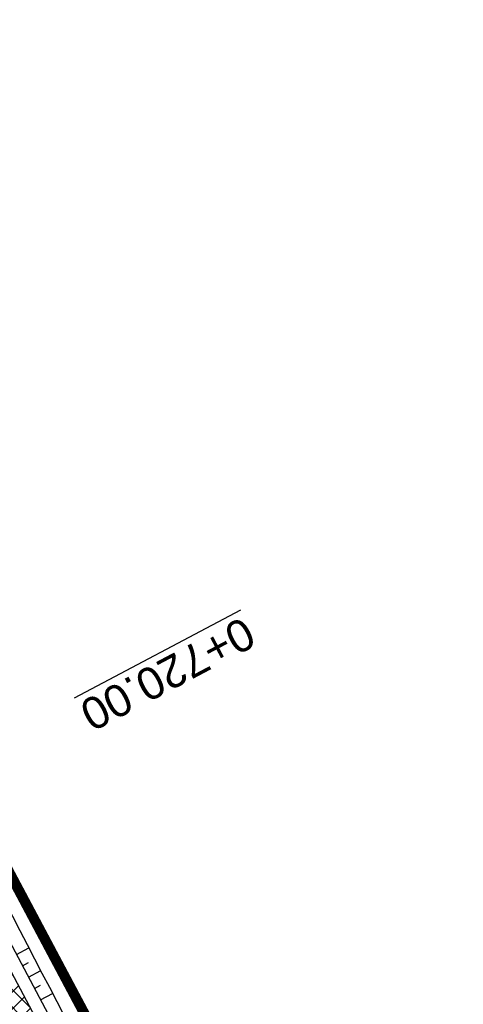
# Model space of a CAD drawing. Header units: metres. Extents: x 7529682 to 7533711, y 5721195 to 5727842.
# Tile 193 of 232: x 7530058 to 7530075, y 5727154 to 5727192. Entities that reach past the tile are written whole.
import ezdxf

# ---------------------------------------------------------------- set-up
doc = ezdxf.new("R2010")
doc.units = ezdxf.units.M
doc.linetypes.add('817-dzialki-09-05-04$0$HIDDEN', pattern=[0.375, 0.25, -0.125])
for name, color, linetype, lineweight, true_color in [('D-hatch-ciag-pieszo-rowerowy', 7, 'Continuous', 13, 0xff9f80), ('D-LR-etap-III', 7, '817-dzialki-09-05-04$0$HIDDEN', 50, 0x00008f), ('D-przekroje-pop', 7, 'Continuous', 50, 0x000099)]:
    doc.layers.add(name, color=color, linetype=linetype, lineweight=lineweight, true_color=true_color)
doc.layers.add('D-obrzeża', color=2, linetype='Continuous', lineweight=30)
for name, color, linetype in [('D-pobocza', 60, 'Continuous'), ('D-skarpa', 2, 'Continuous'), ('D-skarpa-kreskowanie', 2, 'Continuous')]:
    doc.layers.add(name, color=color, linetype=linetype)
doc.styles.get("Standard").update_dxf_attribs({"font": 'arial.ttf'})

msp = doc.modelspace()

# ---------------------------------------------------------------- hatches: boundary and pattern name
at = {"layer": 'D-hatch-ciag-pieszo-rowerowy'}
h = msp.add_hatch(dxfattribs=at)
h.set_pattern_fill('ANSI37', color=256, scale=0.15, style=0)
h.set_pattern_definition([(45, (0, 0), (-0.3367596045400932, 0.3367596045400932), []), (135, (0, 0), (-0.3367596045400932, -0.3367596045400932), [])])
h.paths.add_polyline_path([(7530087.678862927, 5727092.355615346), (7530089.82643199, 5727093.64472505), (7530088.918086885, 5727095.394145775), (7530067.691098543, 5727136.189728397), (7530050.056161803, 5727169.469378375), (7530031.715691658, 5727204.15672467), (7530016.02393302, 5727233.701768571), (7529998.202331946, 5727267.633669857), (7529996.200073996, 5727266.069395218), (7530013.813315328, 5727232.534205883), (7530029.506689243, 5727202.986120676), (7530047.847139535, 5727168.298814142), (7530065.47768309, 5727135.027454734), (7530086.699342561, 5727094.242115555)])

# ---------------------------------------------------------------- linework, layer by layer
at = {"layer": 'D-LR-etap-III', "ltscale": 10, "flags": 128}
msp.add_lwpolyline([(7531750.474471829, 5723895.103125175, 0.4, 0.4, 0), (7531750.505, 5723895.13, 0.4, 0.4, 0), (7531682.71, 5724022.92, 0.4, 0.4, 0), (7531619.177023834, 5724147.203692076, 0.4, 0.4, 0), (7531592.308960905, 5724198.48863389, 0.4, 0.4, 0), (7531553.263875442, 5724272.918564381, 0.4, 0.4, 0), (7531504.019999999, 5724366.79, 0.4, 0.4, 0), (7531482.09, 5724407.62, 0.4, 0.4, 0), (7531412.350402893, 5724541.182759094, 0.4, 0.4, 0), (7531388.463669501, 5724586.929768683, 0.4, 0.4, 0), (7531345.12, 5724669.94, 0.4, 0.4, 0), (7531127.66, 5725081.67, 0.4, 0.4, 0), (7531059.253139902, 5725211.040795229, 0.4, 0.4, 0), (7531008.007244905, 5725307.953830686, 0.4, 0.4, 0), (7530964.181635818, 5725390.835555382, 0.4, 0.4, 0), (7530914.557354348, 5725484.683561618, 0.4, 0.4, 0), (7530865.243241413, 5725577.493975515, 0.4, 0.4, 0), (7530840.085257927, 5725624.058651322, 0.4, 0.4, 0), (7530802.559525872, 5725694.924584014, 0.4, 0.4, 0), (7530755.54, 5725787.51, 0.4, 0.4, 0), (7530708.717810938, 5725876.303221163, 0.4, 0.4, 0), (7530695.12, 5725902.09, 0.4, 0.4, 0), (7530642.91397006, 5726001.07839487, 0.4, 0.4, 0), (7530634.934723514, 5726016.146615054, 0.4, 0.4, 0), (7530610.820000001, 5726061.929999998, 0.4, 0.4, 0), (7530610.820000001, 5726061.929999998, 0.4, 0.4, 0), (7530607.21, 5726063.51, 0.4, 0.4, 0), (7530597.42, 5726080.68, 0.4, 0.4, 0), (7530591.16, 5726088.44, 0.4, 0.4, 0), (7530581.28, 5726107.21, 0.4, 0.4, 0), (7530571.29, 5726130.56, 0.4, 0.4, 0), (7530549.554994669, 5726171.527317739, 0.4, 0.4, 0), (7530531.014309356, 5726206.473807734, 0.4, 0.4, 0), (7530516.461208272, 5726236.016618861, 0.4, 0.4, 0), (7530500.798929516, 5726266.141265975, 0.4, 0.4, 0), (7530491.349999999, 5726283.94, 0.4, 0.4, 0), (7530482.4, 5726303.41, 0.4, 0.4, 0), (7530482.4, 5726303.41, 0.4, 0.4, 0), (7530450.41, 5726357.28, 0.4, 0.4, 0), (7530397.759396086, 5726458.499907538, 0.4, 0.4, 0), (7530334.707815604, 5726583.664702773, 0.4, 0.4, 0), (7530303.939274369, 5726645.167943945, 0.4, 0.4, 0), (7530300.509779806, 5726651.777515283, 0.4, 0.4, 0), (7530289.213532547, 5726671.966724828, 0.4, 0.4, 0), (7530281.54, 5726685.57, 0.4, 0.4, 0), (7530261.37085633, 5726724.163374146, 0.4, 0.4, 0), (7530254.03, 5726738.21, 0.4, 0.4, 0), (7530197.219999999, 5726845.06, 0.4, 0.4, 0), (7530194.71, 5726849.15, 0.4, 0.4, 0), (7530195.92, 5726850.75, 0.4, 0.4, 0), (7530170.546669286, 5726892.961489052, 0.4, 0.4, 0), (7530143.174718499, 5726945.065838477, 0.4, 0.4, 0), (7530105.059999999, 5727018.32, 0.4, 0.4, 0), (7530100.059999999, 5727027.16, 0.4, 0.4, 0), (7530062.318670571, 5727099.625398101, 0.4, 0.4, 0), (7530015.378537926, 5727189.420463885, 0.4, 0.4, 0), (7529983.207960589, 5727250.206596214, 0.4, 0.4, 0), (7529953.284293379, 5727306.74720398, 0.4, 0.4, 0), (7529900.67053443, 5727406.15903814, 0.4, 0.4, 0), (7529890.630239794, 5727425.131178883, 0.4, 0.4, 0), (7529875.155383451, 5727454.426350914, 0.4, 0.4, 0), (7529857.560096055, 5727487.787346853, 0.4, 0.4, 0), (7529835.194401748, 5727530.19312405, 0.4, 0.4, 0), (7529811.740544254, 5727574.662079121, 0.4, 0.4, 0), (7529792.101859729, 5727611.922638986, 0.4, 0.4, 0), (7529768.066117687, 5727657.469613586, 0.4, 0.4, 0), (7529755.210566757, 5727682.131373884, 0.4, 0.4, 0), (7529753.309999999, 5727681.13, 0.4, 0.4, 0), (7529739.21, 5727707.77, 0.4, 0.4, 0), (7529735.394745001, 5727711.251990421, 0.4, 0.4, 0), (7529725.42, 5727730.2, 0.4, 0.4, 0), (7529723.55, 5727729.88, 0.4, 0.4, 0), (7529695.566668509, 5727782.932080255, 0.4, 0.4, 0), (7529717.67971874, 5727794.024357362, 0.4, 0.4, 0), (7529736.274870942, 5727758.647400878, 0.4, 0.4, 0), (7529736.274870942, 5727758.647400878, 0.4, 0.4, 0), (7529744.511003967, 5727750.406106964, 0.4, 0.4, 0), (7529744.511003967, 5727750.406106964, 0.4, 0.4, 0), (7529750.282568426, 5727738.549848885, 0.4, 0.4, 0), (7529777.108510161, 5727687.569424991, 0.4, 0.4, 0), (7529796.51537536, 5727651.329932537, 0.4, 0.4, 0), (7529814.937945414, 5727616.793170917, 0.4, 0.4, 0), (7529839.006722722, 5727572.303976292, 0.4, 0.4, 0), (7529860.617626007, 5727532.509108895, 0.4, 0.4, 0), (7529882.348967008, 5727491.504261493, 0.4, 0.4, 0), (7529904.865139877, 5727449.096370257, 0.4, 0.4, 0), (7529920.747384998, 5727418.884773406, 0.4, 0.4, 0), (7529946.676504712, 5727368.547487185, 0.4, 0.4, 0), (7529972.024701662, 5727320.573310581, 0.4, 0.4, 0), (7529987.740014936, 5727290.153392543, 0.4, 0.4, 0), (7529996.497385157, 5727273.661630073, 0.4, 0.4, 0), (7530017.541471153, 5727234.202689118, 0.4, 0.4, 0), (7530033.053657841, 5727204.864166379, 0.4, 0.4, 0), (7530051.622983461, 5727170.222745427, 0.4, 0.4, 0), (7530069.276612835, 5727137.015751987, 0.4, 0.4, 0), (7530089.385386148, 5727097.533639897, 0.4, 0.4, 0), (7530109.712512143, 5727060.746615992, 0.4, 0.4, 0), (7530136.769722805, 5727011.640131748, 0.4, 0.4, 0), (7530162.446686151, 5726962.743777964, 0.4, 0.4, 0), (7530187.674104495, 5726916.992101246, 0.4, 0.4, 0), (7530207.820739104, 5726879.335323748, 0.4, 0.4, 0), (7530230.625609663, 5726834.518686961, 0.4, 0.4, 0), (7530262.288093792, 5726776.61832811, 0.4, 0.4, 0), (7530277.509672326, 5726760.213143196, 0.4, 0.4, 0), (7530286.036865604, 5726744.106684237, 0.4, 0.4, 0), (7530288.097472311, 5726735.884066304, 0.4, 0.4, 0), (7530290.393870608, 5726725.046963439, 0.4, 0.4, 0), (7530296.17664807, 5726713.582980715, 0.4, 0.4, 0), (7530302.726195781, 5726701.18226779, 0.4, 0.4, 0), (7530325.685047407, 5726657.466383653, 0.4, 0.4, 0), (7530343.243978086, 5726623.648592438, 0.4, 0.4, 0), (7530360.229820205, 5726591.746871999, 0.4, 0.4, 0), (7530383.20855044, 5726548.059469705, 0.4, 0.4, 0), (7530406.017875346, 5726503.605514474, 0.4, 0.4, 0), (7530427.464919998, 5726462.620289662, 0.4, 0.4, 0), (7530447.9278544, 5726424.388014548, 0.4, 0.4, 0), (7530471.126878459, 5726379.920667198, 0.4, 0.4, 0), (7530490.501003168, 5726343.033350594, 0.4, 0.4, 0), (7530509.499458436, 5726306.733076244, 0.4, 0.4, 0), (7530529.890269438, 5726267.244072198, 0.4, 0.4, 0), (7530543.852446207, 5726238.990319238, 0.4, 0.4, 0), (7530554.808897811, 5726218.943990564, 0.4, 0.4, 0), (7530559.027108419, 5726212.223286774, 0.4, 0.4, 0), (7530563.060988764, 5726206.409670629, 0.4, 0.4, 0), (7530566.93354971, 5726200.463543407, 0.4, 0.4, 0), (7530569.771022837, 5726194.901501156, 0.4, 0.4, 0), (7530571.47319415, 5726191.282350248, 0.4, 0.4, 0), (7530572.839142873, 5726188.024533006, 0.4, 0.4, 0), (7530575.295071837, 5726182.034664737, 0.4, 0.4, 0), (7530579.736851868, 5726173.306070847, 0.4, 0.4, 0), (7530583.3, 5726167.41, 0.4, 0.4, 0), (7530593.4, 5726163.33, 0.4, 0.4, 0), (7530598.618375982, 5726155.264489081, 0.4, 0.4, 0), (7530608.258304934, 5726140.497132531, 0.4, 0.4, 0), (7530603.269999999, 5726136.83, 0.4, 0.4, 0), (7530606.53, 5726131.84, 0.4, 0.4, 0), (7530604.239057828, 5726124.21679044, 0.4, 0.4, 0), (7530605.847136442, 5726121.630127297, 0.4, 0.4, 0), (7530608.971611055, 5726116.164124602, 0.4, 0.4, 0), (7530618.114293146, 5726097.791111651, 0.4, 0.4, 0), (7530651.213125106, 5726034.959524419, 0.4, 0.4, 0), (7530670.243741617, 5725998.61095082, 0.4, 0.4, 0), (7530698.075474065, 5725945.952624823, 0.4, 0.4, 0), (7530716.505955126, 5725911.3051464, 0.4, 0.4, 0), (7530735.223454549, 5725875.667401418, 0.4, 0.4, 0), (7530752.504235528, 5725842.154920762, 0.4, 0.4, 0), (7530778.310652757, 5725793.501254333, 0.4, 0.4, 0), (7530797.499961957, 5725756.381811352, 0.4, 0.4, 0), (7530812.518974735, 5725728.28874362, 0.4, 0.4, 0), (7530820.039295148, 5725713.160404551, 0.4, 0.4, 0), (7530822.422446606, 5725710.193574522, 0.4, 0.4, 0), (7530833.154893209, 5725688.800634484, 0.4, 0.4, 0), (7530849.629354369, 5725656.158601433, 0.4, 0.4, 0), (7530867.98290276, 5725621.963939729, 0.4, 0.4, 0), (7530872.629809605, 5725612.88760475, 0.4, 0.4, 0), (7530880.354488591, 5725597.594500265, 0.4, 0.4, 0), (7530883.839446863, 5725593.389159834, 0.4, 0.4, 0), (7530891.782113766, 5725587.763349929, 0.4, 0.4, 0), (7530895.038670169, 5725584.280746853, 0.4, 0.4, 0), (7530897.033644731, 5725580.941110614, 0.4, 0.4, 0), (7530900.951646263, 5725579.945856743, 0.4, 0.4, 0), (7530904.80970798, 5725571.977328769, 0.4, 0.4, 0), (7530903.682362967, 5725568.566434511, 0.4, 0.4, 0), (7530908.900614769, 5725558.844845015, 0.4, 0.4, 0), (7530910.252030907, 5725545.671606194, 0.4, 0.4, 0), (7530912.872986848, 5725538.645543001, 0.4, 0.4, 0), (7530945.278171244, 5725478.464284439, 0.4, 0.4, 0), (7530959.692318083, 5725450.24628822, 0.4, 0.4, 0), (7531002.82670893, 5725368.192370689, 0.4, 0.4, 0), (7531044.703532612, 5725290.314293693, 0.4, 0.4, 0), (7531064.098839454, 5725253.212562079, 0.4, 0.4, 0), (7531083.010253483, 5725216.677517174, 0.4, 0.4, 0), (7531113.013137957, 5725158.465613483, 0.4, 0.4, 0), (7531137.364304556, 5725113.07076138, 0.4, 0.4, 0), (7531150.830830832, 5725086.711759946, 0.4, 0.4, 0), (7531159.745663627, 5725076.640848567, 0.4, 0.4, 0), (7531166.309999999, 5725074.58, 0.4, 0.4, 0), (7531172.29, 5725062.58, 0.4, 0.4, 0), (7531170.589828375, 5725055.605912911, 0.4, 0.4, 0), (7531173.732823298, 5725044.080706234, 0.4, 0.4, 0), (7531215.342008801, 5724964.859648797, 0.4, 0.4, 0), (7531238.054496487, 5724921.684649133, 0.4, 0.4, 0), (7531262.389821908, 5724875.282876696, 0.4, 0.4, 0), (7531295.587160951, 5724811.265731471, 0.4, 0.4, 0), (7531348.487908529, 5724712.362812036, 0.4, 0.4, 0), (7531363.740817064, 5724682.68394264, 0.4, 0.4, 0), (7531366.986905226, 5724675.865317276, 0.4, 0.4, 0), (7531382.541261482, 5724646.110625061, 0.4, 0.4, 0), (7531401.299165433, 5724610.874551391, 0.4, 0.4, 0), (7531428.964837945, 5724558.862274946, 0.4, 0.4, 0), (7531449.111202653, 5724520.397801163, 0.4, 0.4, 0), (7531477.292992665, 5724465.831467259, 0.4, 0.4, 0), (7531500.996290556, 5724421.112506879, 0.4, 0.4, 0), (7531512.121834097, 5724400.549045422, 0.4, 0.4, 0), (7531513.78163794, 5724396.757451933, 0.4, 0.4, 0), (7531526.32, 5724379.39, 0.4, 0.4, 0), (7531566.783642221, 5724302.73628205, 0.4, 0.4, 0), (7531578.579156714, 5724282.774819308, 0.4, 0.4, 0), (7531584.232619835, 5724273.111246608, 0.4, 0.4, 0), (7531590.109283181, 5724263.508189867, 0.4, 0.4, 0), (7531593.027899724, 5724258.771479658, 0.4, 0.4, 0), (7531595.711841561, 5724254.226824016, 0.4, 0.4, 0), (7531601.659976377, 5724243.898197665, 0.4, 0.4, 0), (7531606.097733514, 5724235.986407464, 0.4, 0.4, 0), (7531609.382207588, 5724230.799061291, 0.4, 0.4, 0), (7531611.580260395, 5724227.671180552, 0.4, 0.4, 0), (7531612.707802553, 5724225.86410867, 0.4, 0.4, 0), (7531618.665224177, 5724214.480919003, 0.4, 0.4, 0), (7531619.885522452, 5724212.333950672, 0.4, 0.4, 0), (7531620.931818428, 5724210.787064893, 0.4, 0.4, 0), (7531623.518605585, 5724207.111542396, 0.4, 0.4, 0), (7531626.143926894, 5724203.61306897, 0.4, 0.4, 0), (7531632.022984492, 5724196.485954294, 0.4, 0.4, 0), (7531653.949089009, 5724152.617641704, 0.4, 0.4, 0), (7531656.750690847, 5724143.103797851, 0.4, 0.4, 0), (7531659.61440691, 5724133.254504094, 0.4, 0.4, 0), (7531661.627147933, 5724128.646047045, 0.4, 0.4, 0.01093811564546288), (7531674.314987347, 5724101.43546424, 0.4, 0.4, 0), (7531685.137626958, 5724081.408252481, 0.4, 0.4, 0), (7531692.159945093, 5724066.277333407, 0.4, 0.4, 0), (7531699.662164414, 5724051.388120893, 0.4, 0.4, 0), (7531704.480624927, 5724040.808561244, 0.4, 0.4, 0), (7531704.480624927, 5724040.808561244, 0.4, 0.4, 0), (7531704.401251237, 5724037.368913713, 0.4, 0.4, 0), (7531720.383609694, 5724003.441317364, 0.4, 0.4, 0), (7531728.79890528, 5723986.206298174, 0.4, 0.4, 0), (7531733.237926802, 5723977.192631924, 0.4, 0.4, 0), (7531736.750027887, 5723969.505210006, 0.4, 0.4, 0), (7531737.336143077, 5723968.518916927, 0.4, 0.4, 0), (7531738.285051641, 5723967.699360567, 0.4, 0.4, 0), (7531742.180915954, 5723962.346428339, 0.4, 0.4, 0), (7531744.286141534, 5723958.615526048, 0.4, 0.4, 0), (7531755.393260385, 5723944.192617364, 0.4, 0.4, 0), (7531758.69, 5723936.76, 0.4, 0.4, 0), (7531780.08, 5723929.25, 0.4, 0.4, 0), (7531792.611989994, 5723906.337708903, 0.4, 0.4, 0), (7531792.611989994, 5723906.337708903, 0.4, 0.4, 0), (7531756.962094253, 5723883.055323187, 0.4, 0.4, 0), (7531750.46, 5723895.130000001, 0.4, 0.4, 0), (7531750.46, 5723895.130000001, 0, 0, 0)], format="xyseb", dxfattribs=at)
at = {"layer": 'D-obrzeża'}
msp.add_lwpolyline([(7530097.920401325, 5727078.884914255), (7530089.894115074, 5727093.518343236), (7530067.691098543, 5727136.189728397), (7530050.056161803, 5727169.469378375), (7530031.715691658, 5727204.15672467), (7530016.02393302, 5727233.701768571), (7529998.204604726, 5727267.629342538)], dxfattribs=at)
at = {"layer": 'D-pobocza'}
msp.add_lwpolyline([(7529998.605358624, 5727267.941621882), (7530016.466056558, 5727233.935281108), (7530032.157492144, 5727204.390845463), (7530050.498179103, 5727169.703089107), (7530068.133781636, 5727136.422183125), (7530090.335136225, 5727093.753992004), (7530120.979684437, 5727037.883218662), (7530135.521164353, 5727010.921932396), (7530161.558772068, 5726962.277508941), (7530185.331829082, 5726918.154429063), (7530206.217010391, 5726878.338904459), (7530218.181818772, 5726855.367276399)], dxfattribs=at)
at = {"layer": 'D-skarpa', "linetype": 'Continuous'}
msp.add_lwpolyline([(7530038.674386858, 5727192.788214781), (7530041.0941178, 5727188.411727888, 0.005106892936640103), (7530048.019721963, 5727175.105886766), (7530050.487943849, 5727170.755038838), (7530050.929185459, 5727169.929691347), (7530052.845093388, 5727166.347783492), (7530055.20337157, 5727161.938826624), (7530057.586139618, 5727157.542846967, 0.004756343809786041), (7530066.945016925, 5727139.86768201), (7530068.606008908, 5727136.679850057), (7530069.253834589, 5727135.413210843, 0.004966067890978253), (7530079.062498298, 5727116.625357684), (7530079.208245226, 5727116.349122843), (7530080.55193706, 5727113.106798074, 0.00737706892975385)], format="xyb", dxfattribs=at)
at = {"layer": 'D-skarpa-kreskowanie', "linetype": 'Continuous'}
for p, q in [((7530058.027138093, 5727155.494866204, 107.9640838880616), (7530058.514832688, 5727155.753296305, 107.5961088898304)), ((7530058.261250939, 5727155.05306175, 107.964604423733), (7530058.503201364, 5727155.181271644, 107.7820481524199)), ((7530058.495363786, 5727154.611257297, 107.9651249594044), (7530058.975470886, 5727154.865666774, 107.6028748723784)), ((7530058.729476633, 5727154.169452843, 107.9656454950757), (7530058.967633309, 5727154.295652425, 107.7859516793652)), ((7530058.963589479, 5727153.72764839, 107.9661660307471), (7530059.436109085, 5727153.978037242, 107.609640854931))]:
    msp.add_line(p, q, dxfattribs=at)

# ---------------------------------------------------------------- texts
at = {"layer": 'D-przekroje-pop', "lineweight": 30}
msp.add_text('%%U0+720.00', height=1.25, rotation=207.9191839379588, dxfattribs=at).set_placement((7530066.870541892, 5727168.687138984))

doc.saveas('drawing.dxf')
